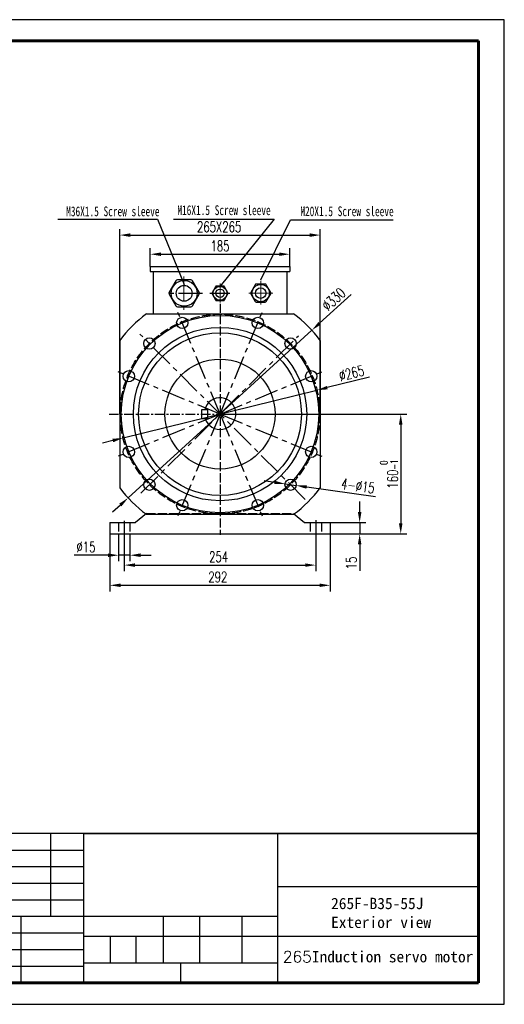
# Model space of a CAD drawing. Header units: inches. Extents: x -11650 to 8431, y -15911 to -4411.
# Tile 4 of 17: x -10461 to -9818, y -15911 to -14605. Entities that reach past the tile are written whole.
import ezdxf

# ---------------------------------------------------------------- set-up
doc = ezdxf.new("R2010")
doc.units = ezdxf.units.IN
doc.header["$MEASUREMENT"] = 0
for name, pattern in [('ACAD_ISO02W100', [15, 12, -3]), ('CENTER', [50.8, 31.75, -6.35, 6.35, -6.35]), ('CENTERX2', [20.32, 12.7, -2.54, 2.54, -2.54])]:
    doc.linetypes.add(name, pattern=pattern)
for name, color, linetype, lineweight in [('中心线', 7, 'CENTER', 13), ('图框2', 7, 'Continuous', 60), ('实线', 7, 'Continuous', 30), ('粗实线', 7, 'Continuous', 30)]:
    doc.layers.add(name, color=color, linetype=linetype, lineweight=lineweight)
for name, color, linetype in [('图框1', 18, 'Continuous'), ('尺寸线', 7, 'Continuous'), ('细实线', 7, 'Continuous')]:
    doc.layers.add(name, color=color, linetype=linetype)
doc.styles.add('SLDTEXTSTYLE0', font='txt')
doc.styles.add('SLDTEXTSTYLE3', font='txt')
doc.styles.add('SLDTEXTSTYLE7', font='txt', dxfattribs={"bigfont": 'bigfont'})
doc.styles.add('wldj', font='txt.shx', dxfattribs={"width": 0.7, "bigfont": 'INTECAD.SHX'})
doc.dimstyles.new('半径标注', dxfattribs={"dimscale": 4, "dimtxt": 3.5, "dimasz": 3.5, "dimexe": 2, "dimexo": 0, "dimgap": 1, "dimtad": 1, "dimdec": 3, "dimdsep": 46, "dimtxsty": 'wldj', "dimcen": 0.09, "dimclrd": 1, "dimclre": 1, "dimclrt": 3, "dimazin": 2, "dimtfac": 0.7, "dimtdec": 3, "dimtmove": 0, "dimatfit": 3, "dimfxl": 1, "dimtzin": 0, "dimarcsym": 0})

# ---------------------------------------------------------------- blocks, each defined once
blk = doc.blocks.new('*D43')
at = {"color": 1, "lineweight": -2}
for p, q in [((-10287.7, -14932.1), (-10287.7, -14908)), ((-10273.7, -14916), (-10116.7, -14916)), ((-10102.7, -14932.1), (-10102.7, -14908))]:
    blk.add_line(p, q, dxfattribs=at)
at = {"color": 1}
for points in [[(-10273.7, -14913.7), (-10273.7, -14918.3), (-10287.7, -14916)], [(-10116.7, -14913.7), (-10116.7, -14918.3), (-10102.7, -14916)]]:
    blk.add_solid(points, dxfattribs=at)
at = {"layer": 'Defpoints', "color": 0}
for p in [(-10102.7, -14916), (-10287.7, -14932.1), (-10102.7, -14932.1)]:
    blk.add_point(p, dxfattribs=at)
at = {"color": 3, "insert": (-10195.2, -14905), "char_height": 14, "attachment_point": 5, "style": 'wldj'}
blk.add_mtext('185', dxfattribs=at)
blk = doc.blocks.new('*D41')
at = {"color": 1, "lineweight": -2}
for p, q in [((-10328.2, -15128.1), (-10328.2, -14882.6)), ((-10314.2, -14890.6), (-10076.2, -14890.6)), ((-10062.2, -15128.1), (-10062.2, -14882.6))]:
    blk.add_line(p, q, dxfattribs=at)
at = {"color": 1}
for points in [[(-10314.2, -14888.3), (-10314.2, -14893), (-10328.2, -14890.6)], [(-10076.2, -14888.3), (-10076.2, -14893), (-10062.2, -14890.6)]]:
    blk.add_solid(points, dxfattribs=at)
at = {"layer": 'Defpoints', "color": 0}
for p in [(-10062.2, -14890.6), (-10328.2, -15128.1), (-10062.2, -15128.1)]:
    blk.add_point(p, dxfattribs=at)
at = {"color": 3, "insert": (-10196.4, -14879.6), "char_height": 14, "attachment_point": 5, "style": 'wldj'}
blk.add_mtext('265X265', dxfattribs=at)
blk = doc.blocks.new('*D44')
at = {"color": 1, "lineweight": -2}
for p, q in [((-10122.8, -15218.8), (-10136.7, -15216.8)), ((-10108.9, -15220.7), (-10094.1, -15222.9)), ((-9988.7, -15238), (-10080.2, -15224.9))]:
    blk.add_line(p, q, dxfattribs=at)
at = {"color": 1}
for points in [[(-10122.5, -15216.5), (-10123.1, -15221.1), (-10108.9, -15220.7)], [(-10079.9, -15222.5), (-10080.6, -15227.2), (-10094.1, -15222.9)]]:
    blk.add_solid(points, dxfattribs=at)
at = {"layer": 'Defpoints', "color": 0}
for p in [(-10108.9, -15220.7), (-10094.1, -15222.9)]:
    blk.add_point(p, dxfattribs=at)
at = {"color": 3, "insert": (-10012.2, -15223.5), "char_height": 14, "attachment_point": 5, "rotation": 351.8491, "style": 'wldj'}
blk.add_mtext('4-%%C15', dxfattribs=at)
blk = doc.blocks.new('*D45')
at = {"color": 1, "lineweight": -2}
for p, q in [((-10341.2, -15279.6), (-10341.2, -15363.3)), ((-10049.2, -15279.6), (-10049.2, -15363.3)), ((-10327.2, -15355.3), (-10063.2, -15355.3))]:
    blk.add_line(p, q, dxfattribs=at)
at = {"color": 1}
for points in [[(-10327.2, -15352.9), (-10327.2, -15357.6), (-10341.2, -15355.3)], [(-10063.2, -15352.9), (-10063.2, -15357.6), (-10049.2, -15355.3)]]:
    blk.add_solid(points, dxfattribs=at)
at = {"layer": 'Defpoints', "color": 0}
for p in [(-10341.2, -15279.6), (-10049.2, -15279.6), (-10049.2, -15355.3)]:
    blk.add_point(p, dxfattribs=at)
at = {"color": 3, "insert": (-10198.1, -15344.3), "char_height": 14, "attachment_point": 5, "style": 'wldj'}
blk.add_mtext('292', dxfattribs=at)
blk = doc.blocks.new('*D46')
at = {"color": 1, "lineweight": -2}
for p, q in [((-10322.2, -15287.1), (-10322.2, -15336.5)), ((-10068.2, -15287.1), (-10068.2, -15336.5)), ((-10308.2, -15328.5), (-10082.2, -15328.5))]:
    blk.add_line(p, q, dxfattribs=at)
at = {"color": 1}
for points in [[(-10308.2, -15326.2), (-10308.2, -15330.8), (-10322.2, -15328.5)], [(-10082.2, -15326.2), (-10082.2, -15330.8), (-10068.2, -15328.5)]]:
    blk.add_solid(points, dxfattribs=at)
at = {"layer": 'Defpoints', "color": 0}
for p in [(-10322.2, -15287.1), (-10068.2, -15287.1), (-10068.2, -15328.5)]:
    blk.add_point(p, dxfattribs=at)
at = {"color": 3, "insert": (-10197.1, -15317.5), "char_height": 14, "attachment_point": 5, "style": 'wldj'}
blk.add_mtext('254', dxfattribs=at)
blk = doc.blocks.new('*D47')
at = {"color": 1, "lineweight": -2}
for p, q in [((-10329.7, -15287.1), (-10329.7, -15323.4)), ((-10314.7, -15287.1), (-10314.7, -15323.4)), ((-10343.7, -15315.4), (-10388.6, -15315.4)), ((-10314.7, -15315.4), (-10329.7, -15315.4)), ((-10300.7, -15315.4), (-10286.7, -15315.4))]:
    blk.add_line(p, q, dxfattribs=at)
at = {"color": 1}
for points in [[(-10343.7, -15313), (-10343.7, -15317.7), (-10329.7, -15315.4)], [(-10300.7, -15313), (-10300.7, -15317.7), (-10314.7, -15315.4)]]:
    blk.add_solid(points, dxfattribs=at)
at = {"layer": 'Defpoints', "color": 0}
for p in [(-10329.7, -15287.1), (-10314.7, -15287.1), (-10329.7, -15315.4)]:
    blk.add_point(p, dxfattribs=at)
at = {"color": 3, "insert": (-10373.1, -15304.4), "char_height": 14, "attachment_point": 5, "style": 'wldj'}
blk.add_mtext('%%C15', dxfattribs=at)
blk = doc.blocks.new('*D42')
at = {"color": 1, "lineweight": -2}
for p, q in [((-10195.2, -15128.1), (-9947.4, -15128.1)), ((-9955.4, -15142.1), (-9955.4, -15273.1)), ((-10052.8, -15287.1), (-9947.4, -15287.1))]:
    blk.add_line(p, q, dxfattribs=at)
at = {"color": 1}
for points in [[(-9957.8, -15142.1), (-9953.1, -15142.1), (-9955.4, -15128.1)], [(-9957.8, -15273.1), (-9953.1, -15273.1), (-9955.4, -15287.1)]]:
    blk.add_solid(points, dxfattribs=at)
at = {"layer": 'Defpoints', "color": 0}
for p in [(-10195.2, -15128.1), (-10052.8, -15287.1), (-9955.4, -15287.1)]:
    blk.add_point(p, dxfattribs=at)
at = {"color": 3, "insert": (-9970.9, -15207.6), "char_height": 14, "attachment_point": 5, "rotation": 90, "style": 'wldj'}
blk.add_mtext('160{\\H0.7x;\\S 0^ -1;}', dxfattribs=at)
blk = doc.blocks.new('*D48')
at = {"color": 1, "lineweight": -2}
for p, q in [((-9996.7, -15079.2), (-10053, -15093)), ((-10323.9, -15159.8), (-10066.6, -15096.4)), ((-10337.4, -15163.2), (-10351, -15166.5))]:
    blk.add_line(p, q, dxfattribs=at)
at = {"color": 1}
for points in [[(-10053.5, -15090.8), (-10052.4, -15095.3), (-10066.6, -15096.4)], [(-10338, -15160.9), (-10336.9, -15165.5), (-10323.9, -15159.8)]]:
    blk.add_solid(points, dxfattribs=at)
at = {"layer": 'Defpoints', "color": 0}
for p in [(-10066.6, -15096.4), (-10323.9, -15159.8)]:
    blk.add_point(p, dxfattribs=at)
at = {"color": 3, "insert": (-10020.7, -15073.8), "char_height": 14, "attachment_point": 5, "rotation": 13.8524, "style": 'wldj'}
blk.add_mtext('∅265', dxfattribs=at)
blk = doc.blocks.new('*D49')
at = {"color": 1, "lineweight": -2}
for p, q in [((-10021.4, -14969.5), (-10063, -15007.5)), ((-10317.1, -15239.3), (-10073.3, -15016.9)), ((-10327.4, -15248.8), (-10337.8, -15258.2))]:
    blk.add_line(p, q, dxfattribs=at)
at = {"color": 1}
for points in [[(-10064.5, -15005.8), (-10061.4, -15009.2), (-10073.3, -15016.9)], [(-10329, -15247), (-10325.9, -15250.5), (-10317.1, -15239.3)]]:
    blk.add_solid(points, dxfattribs=at)
at = {"layer": 'Defpoints', "color": 0}
for p in [(-10073.3, -15016.9), (-10317.1, -15239.3)]:
    blk.add_point(p, dxfattribs=at)
at = {"color": 3, "insert": (-10044.4, -14975.7), "char_height": 14, "attachment_point": 5, "rotation": 42.3712, "style": 'wldj'}
blk.add_mtext('∅330', dxfattribs=at)
blk = doc.blocks.new('*D50')
at = {"color": 1, "lineweight": -2}
for p, q in [((-10009.9, -15258.1), (-10009.9, -15244.1)), ((-10056, -15272.1), (-10001.9, -15272.1)), ((-10009.9, -15272.1), (-10009.9, -15287.1)), ((-10056, -15287.1), (-10001.9, -15287.1)), ((-10009.9, -15301.1), (-10009.9, -15336.2))]:
    blk.add_line(p, q, dxfattribs=at)
at = {"color": 1}
for points in [[(-10012.3, -15258.1), (-10007.6, -15258.1), (-10009.9, -15272.1)], [(-10012.3, -15301.1), (-10007.6, -15301.1), (-10009.9, -15287.1)]]:
    blk.add_solid(points, dxfattribs=at)
at = {"layer": 'Defpoints', "color": 0}
for p in [(-10056, -15272.1), (-10056, -15287.1), (-10009.9, -15287.1)]:
    blk.add_point(p, dxfattribs=at)
at = {"color": 3, "insert": (-10020.9, -15325.7), "char_height": 14, "attachment_point": 5, "rotation": 90, "style": 'wldj'}
blk.add_mtext('15', dxfattribs=at)

msp = doc.modelspace()

# ---------------------------------------------------------------- linework, layer by layer
for p, q in [((-10287.705, -14932.1191), (-10287.705, -14939.1191)), ((-10287.705, -14932.1191), (-10287.705, -14939.1191)), ((-10287.705, -14932.1191), (-10102.705, -14932.1191)), ((-10102.705, -14932.1191), (-10102.705, -14939.1191)), ((-10102.705, -14932.1191), (-10102.705, -14939.1191)), ((-10287.705, -14939.1191), (-10102.705, -14939.1191)), ((-10283.705, -14939.1191), (-10283.705, -14995.1191)), ((-10106.705, -14939.1191), (-10106.705, -14995.1191)), ((-10292.8574, -14995.1191), (-10097.5526, -14995.1191)), ((-10328.205, -15030.4667), (-10328.205, -15225.7716)), ((-10062.205, -15030.4667), (-10062.205, -15225.7716)), ((-10219.2176, -15122.1191), (-10211.2176, -15122.1191)), ((-10219.2176, -15134.1191), (-10219.2176, -15122.1191)), ((-10211.2176, -15134.1191), (-10211.2176, -15122.1191)), ((-10219.2176, -15134.1191), (-10211.2176, -15134.1191)), ((-10341.205, -15272.1191), (-10341.205, -15287.1191)), ((-10341.205, -15272.1191), (-10307.205, -15272.1191)), ((-10322.205, -15269.7213), (-10322.205, -15289.689)), ((-10292.705, -15260.1191), (-10307.205, -15272.1191)), ((-10292.8574, -15261.1191), (-10097.5526, -15261.1191)), ((-10097.705, -15260.1191), (-10083.205, -15272.1191)), ((-10083.205, -15272.1191), (-10049.205, -15272.1191)), ((-10068.205, -15268.6767), (-10068.205, -15290.7898)), ((-10049.205, -15272.1191), (-10049.205, -15287.1191)), ((-10341.205, -15287.1191), (-10049.205, -15287.1191))]:
    msp.add_line(p, q)
at = {"color": 1, "linetype": 'ACAD_ISO02W100'}
for p, q in [((-10195.205, -14981.7167), (-10195.205, -15288.1191)), ((-10329.705, -15272.1191), (-10329.705, -15287.1191)), ((-10314.705, -15272.1191), (-10314.705, -15287.1191)), ((-10075.705, -15272.1191), (-10075.705, -15287.1191)), ((-10060.705, -15272.1191), (-10060.705, -15287.1191))]:
    msp.add_line(p, q, dxfattribs=at)
at = {"color": 1, "linetype": 'CENTER'}
for p, q in [((-10195.205, -15128.1191), (-10253.1992, -14988.1087)), ((-10195.205, -15128.1191), (-10137.2108, -14988.1087)), ((-10082.0679, -15241.2562), (-10301.4286, -15021.8955)), ((-10300.3406, -15233.2547), (-10091.2921, -15024.2062)), ((-10195.205, -15128.1191), (-10335.2154, -15070.1249)), ((-10195.205, -15128.1191), (-10055.1946, -15070.1249)), ((-10195.205, -15128.1191), (-10335.2154, -15186.1133)), ((-10195.205, -15128.1191), (-10253.1992, -15268.1295)), ((-10195.205, -15128.1191), (-10137.2108, -15268.1295)), ((-10195.205, -15128.1191), (-10055.1946, -15186.1133))]:
    msp.add_line(p, q, dxfattribs=at)
at = {"color": 1, "linetype": 'CENTERX2'}
msp.add_line((-10342.4942, -15128.1191), (-10048.7911, -15128.1191), dxfattribs=at)
at = {"color": 2, "linetype": 'ACAD_ISO02W100'}
msp.add_line((-10292.705, -15260.1191), (-10097.705, -15260.1191), dxfattribs=at)
msp.add_lwpolyline([(-11650.3997, -15911.2433), (-9818.0128, -15911.2433), (-9818.0128, -14604.8103), (-11650.3997, -14604.8103)], close=True)
at = {"color": 1, "linetype": 'ACAD_ISO02W100'}
msp.add_circle((-10195.205, -15128.1191), 132.5, dxfattribs=at)
for centre, radius in [((-10195.205, -15128.1191), 131), ((-10245.3365, -15007.0909), 7.5), ((-10145.0735, -15007.0909), 7.5), ((-10195.205, -15128.1191), 115), ((-10195.205, -15128.1191), 108), ((-10288.8967, -15034.4275), 7.5), ((-10101.5134, -15034.4275), 7.5), ((-10195.205, -15128.1191), 73), ((-10316.2332, -15077.9876), 7.5), ((-10074.1768, -15077.9876), 7.5), ((-10316.2332, -15178.2506), 7.5), ((-10074.1768, -15178.2506), 7.5), ((-10288.8967, -15221.8108), 7.5), ((-10101.5134, -15221.8108), 7.5), ((-10245.3365, -15249.1473), 7.5), ((-10145.0735, -15249.1473), 7.5)]:
    msp.add_circle(centre, radius)
for centre, radius, start, end in [((-10195.205, -15128.1191), 165, 126.2871916, 143.7128084), ((-10195.205, -15128.1191), 165, 36.2871916, 53.7128084), ((-10195.205, -15127.3925), 21, 198.6819288, 165.4565366), ((-10195.205, -15128.1191), 165, 216.2871916, 233.7128084), ((-10195.205, -15128.1191), 165, 306.2871916, 323.7128084)]:
    msp.add_arc(centre, radius, start, end)
at = {"layer": '中心线', "color": 0}
for p, q in [((-10243.0768, -14945.7618), (-10243.0768, -14989.9661)), ((-10195.205, -14954.7517), (-10195.205, -14979.9856)), ((-10195.205, -14954.9332), (-10195.205, -14980.1671)), ((-10141.1891, -14951.1972), (-10141.1891, -14982.7396)), ((-10141.1891, -14951.3786), (-10141.1891, -14982.921)), ((-10218.4863, -14967.864), (-10267.6673, -14967.864)), ((-10218.4863, -14968.0454), (-10267.6673, -14968.0454)), ((-10182.2739, -14967.864), (-10208.5038, -14967.864)), ((-10182.2739, -14968.0454), (-10208.5038, -14968.0454)), ((-10125.0253, -14967.5875), (-10157.8126, -14967.5875)), ((-10125.0253, -14967.7689), (-10157.8126, -14967.7689))]:
    msp.add_line(p, q, dxfattribs=at)
at = {"layer": '图框1'}
msp.add_line((-10247.6738, -15856.1454), (-10247.6738, -15882.5454), dxfattribs=at)
at = {"layer": '图框2'}
for p, q in [((-11531.2858, -14632.9454), (-9852.3058, -14632.9454)), ((-9852.3058, -14632.9454), (-9852.3058, -15882.5454)), ((-9852.3058, -15882.5454), (-11650.3997, -15882.5454))]:
    msp.add_line(p, q, dxfattribs=at)
at = {"layer": '实线', "color": 0}
for p, q in [((-10253.7826, -14951.364), (-10262.5468, -14966.544)), ((-10233.968, -14950.044), (-10251.4963, -14950.044)), ((-10222.9175, -14966.544), (-10231.6817, -14951.364)), ((-10190.5308, -14958.36), (-10199.8792, -14958.36)), ((-10148.5561, -14956.5875), (-10154.3989, -14966.7075)), ((-10135.3464, -14955.7075), (-10147.0319, -14955.7075)), ((-10127.9794, -14966.7075), (-10133.8222, -14956.5875)), ((-10262.5468, -14969.184), (-10253.7826, -14984.364)), ((-10231.6817, -14984.364), (-10222.9175, -14969.184)), ((-10201.0986, -14959.064), (-10205.7728, -14967.16)), ((-10205.7728, -14968.568), (-10201.0986, -14976.664)), ((-10184.6372, -14967.16), (-10189.3114, -14959.064)), ((-10189.3114, -14976.664), (-10184.6372, -14968.568)), ((-10154.3989, -14968.4675), (-10148.5561, -14978.5875)), ((-10133.8222, -14978.5875), (-10127.9794, -14968.4675)), ((-10199.8792, -14977.368), (-10190.5308, -14977.368)), ((-10147.0319, -14979.4675), (-10135.3464, -14979.4675)), ((-10251.4963, -14985.684), (-10233.968, -14985.684))]:
    msp.add_line(p, q, dxfattribs=at)
for centre, radius in [((-10242.7321, -14967.864), 17.16), ((-10242.7321, -14967.864), 10.56), ((-10141.1891, -14967.5875), 11.44), ((-10195.205, -14967.864), 9.152), ((-10195.205, -14967.864), 5.632), ((-10141.1891, -14967.5875), 7.04)]:
    msp.add_circle(centre, radius, dxfattribs=at)
for centre, radius, start, end in [((-10251.4963, -14952.684), 2.64, 90, 150), ((-10233.968, -14952.684), 2.64, 30, 90), ((-10199.8792, -14959.768), 1.408, 90, 150), ((-10190.5308, -14959.768), 1.408, 30, 90), ((-10147.0319, -14957.4675), 1.76, 90, 150), ((-10135.3464, -14957.4675), 1.76, 30, 90), ((-10260.2605, -14967.864), 2.64, 150, 210), ((-10225.2038, -14967.864), 2.64, 330, 30), ((-10204.5535, -14967.864), 1.408, 150, 210), ((-10185.8565, -14967.864), 1.408, 330, 30), ((-10152.8747, -14967.5875), 1.76, 150, 210), ((-10129.5036, -14967.5875), 1.76, 330, 30), ((-10251.4963, -14983.044), 2.64, 210, 270), ((-10233.968, -14983.044), 2.64, 270, 330), ((-10199.8792, -14975.96), 1.408, 210, 270), ((-10190.5308, -14975.96), 1.408, 270, 330), ((-10147.0319, -14977.7075), 1.76, 210, 270), ((-10135.3464, -14977.7075), 1.76, 270, 330)]:
    msp.add_arc(centre, radius, start, end, dxfattribs=at)
at = {"layer": '尺寸线', "color": 0}
for p, q in [((-10410.5253, -14869.5665), (-10278.278, -14869.5665)), ((-10278.278, -14869.5665), (-10242.7321, -14955.984)), ((-10256.9147, -14869.5665), (-10123.499, -14869.5665)), ((-10123.499, -14869.5665), (-10195.205, -14958.36)), ((-10101.4677, -14870.2614), (-9965.3277, -14870.2614))]:
    msp.add_line(p, q, dxfattribs=at)
at = {"layer": '尺寸线'}
msp.add_line((-10141.1891, -14949.7675), (-10101.4677, -14870.2614), dxfattribs=at)
at = {"layer": '粗实线'}
for p, q in [((-9852.3058, -15684.5454), (-10644.3058, -15684.5454)), ((-10376.3738, -15684.5454), (-10376.3738, -15882.5454)), ((-10118.9738, -15684.5454), (-10118.9738, -15882.5454)), ((-10118.9738, -15754.9454), (-9852.3058, -15754.9454)), ((-10118.9738, -15794.5454), (-10644.3058, -15794.5454)), ((-10376.3738, -15820.9454), (-10118.9738, -15820.9454)), ((-10118.9738, -15820.9454), (-9852.3058, -15820.9454)), ((-10376.3738, -15856.1454), (-10118.9738, -15856.1454))]:
    msp.add_line(p, q, dxfattribs=at)
at = {"layer": '细实线'}
for p, q in [((-10420.3298, -15684.5454), (-10420.3298, -15794.5454)), ((-10644.3058, -15706.5454), (-10376.3738, -15706.5454)), ((-10644.3058, -15728.5454), (-10376.3738, -15728.5454)), ((-10644.3058, -15750.5454), (-10376.3738, -15750.5454)), ((-10644.3058, -15772.5454), (-10376.3738, -15772.5454)), ((-10459.5058, -15794.5454), (-10459.5058, -15882.5454)), ((-10270.7738, -15794.5454), (-10270.7738, -15856.1454)), ((-10222.259, -15794.5454), (-10222.259, -15856.1454)), ((-10166.2738, -15794.5454), (-10166.2738, -15856.1454)), ((-10644.3058, -15816.5454), (-10376.3738, -15816.5454)), ((-10341.155, -15820.9454), (-10341.155, -15856.1454)), ((-10307.0603, -15820.9454), (-10307.0603, -15856.1454)), ((-10644.3058, -15838.5454), (-10376.3738, -15838.5454)), ((-10644.3058, -15860.5454), (-10376.3738, -15860.5454))]:
    msp.add_line(p, q, dxfattribs=at)
at = {"layer": '细实线', "color": 0}
msp.add_line((-10374.8574, -15684.5454), (-9852.3058, -15684.5454), dxfattribs=at)

# ---------------------------------------------------------------- texts
at = {"color": 7, "linetype": 'Continuous', "lineweight": 0, "insert": (-10047.8111, -15769.9318), "char_height": 15, "attachment_point": 1, "style": 'SLDTEXTSTYLE3'}
msp.add_mtext('{\\fSimSun|b0|i0|c134|p2;265F-B35-55J\\P\\fSimSun|b0|i0|c0|p2;\\C256;Exterior view\\fSimSun|b0|i0|c134|p2;\\C7; }', dxfattribs=at)
at = {"layer": '尺寸线', "color": 0, "char_height": 13, "width": 139.536865, "attachment_point": 1, "style": 'SLDTEXTSTYLE0'}
for s, insert in [('{\\fKaiTi_GB2312|b0|i0|c134|p2;\\W0.7;\\C3;M36X1.5 Screw sleeve}', (-10399.2917, -14852.583)), ('{\\fKaiTi_GB2312|b0|i0|c134|p49;\\W0.7;\\C3;M16X1.5 Screw sleeve}', (-10251.8153, -14851.0595)), ('{\\fKaiTi_GB2312|b0|i0|c134|p49;\\W0.7;\\C3;M20X1.5 Screw sleeve}', (-10088.6259, -14852.4994))]:
    msp.add_mtext(s, dxfattribs=dict(at, insert=insert))
at = {"layer": '细实线', "insert": (-10111.8882, -15840.591), "char_height": 15, "attachment_point": 1, "style": 'SLDTEXTSTYLE7'}
msp.add_mtext('265{\\fSimSun|b0|i0|c0|p2;Induction servo motor}', dxfattribs=at)

# ---------------------------------------------------------------- dimensions: what is measured, and where the dimension line sits
dim = msp.add_linear_dim(base=(-10062.205, -14890.6459), p1=(-10328.205, -15128.1191), p2=(-10062.205, -15128.1191), text='265X265', dimstyle='半径标注')
dim.commit()
dim.dimension.update_dxf_attribs({"geometry": '*D41', "text_midpoint": (-10196.4454, -14890.6459), "dimtype": 160})
for base, p1, p2, text, picture, middle in [((-10102.705, -14915.9879), (-10287.705, -14932.1191), (-10102.705, -14932.1191), '185', '*D43', (-10195.205, -14904.9879)), ((-10329.705, -15315.3532), (-10314.705, -15287.1191), (-10329.705, -15287.1191), '%%C15', '*D47', (-10373.1383, -15304.3532))]:
    dim = msp.add_linear_dim(base=base, p1=p1, p2=p2, text=text, dimstyle='半径标注')
    dim.commit()
    dim.dimension.update_dxf_attribs({"geometry": picture, "text_midpoint": middle})
for p1, p2, picture, middle in [((-10317.106, -15239.3178), (-10073.3041, -15016.9204), '*D49', (-10044.4056, -14975.6699)), ((-10323.8513, -15159.8426), (-10066.5587, -15096.3957), '*D48', (-10020.6789, -15073.7525))]:
    dim = msp.add_diameter_dim_2p(p1=p1, p2=p2, dimstyle='半径标注')
    dim.commit()
    dim.dimension.update_dxf_attribs({"geometry": picture, "text_midpoint": middle})
dim = msp.add_linear_dim(base=(-9955.4369, -15287.1191), p1=(-10195.205, -15128.1191), p2=(-10052.7616, -15287.1191), angle=90, text='160{\\H0.7x;\\S 0^ -1;}', dimstyle='半径标注')
dim.commit()
dim.dimension.update_dxf_attribs({"geometry": '*D42', "text_midpoint": (-9970.8702, -15207.6191)})
dim = msp.add_diameter_dim_2p(p1=(-10108.9376, -15220.7474), p2=(-10094.0891, -15222.8741), text='4-%%C15', dimstyle='半径标注')
dim.commit()
dim.dimension.update_dxf_attribs({"geometry": '*D44', "text_midpoint": (-10013.7261, -15234.3843), "dimtype": 163})
dim = msp.add_linear_dim(base=(-10009.923, -15287.1191), p1=(-10056.0192, -15272.1191), p2=(-10056.0192, -15287.1191), angle=90, dimstyle='半径标注')
dim.commit()
dim.dimension.update_dxf_attribs({"geometry": '*D50', "text_midpoint": (-10020.923, -15325.6524)})
for base, p1, p2, picture, middle in [((-10049.205, -15355.2829), (-10341.205, -15279.6191), (-10049.205, -15279.6191), '*D45', (-10198.1073, -15355.2829)), ((-10068.205, -15328.5156), (-10322.205, -15287.1191), (-10068.205, -15287.1191), '*D46', (-10197.0962, -15328.5156))]:
    dim = msp.add_linear_dim(base=base, p1=p1, p2=p2, dimstyle='半径标注')
    dim.commit()
    dim.dimension.update_dxf_attribs({"geometry": picture, "text_midpoint": middle, "dimtype": 160})

doc.saveas('drawing.dxf')
